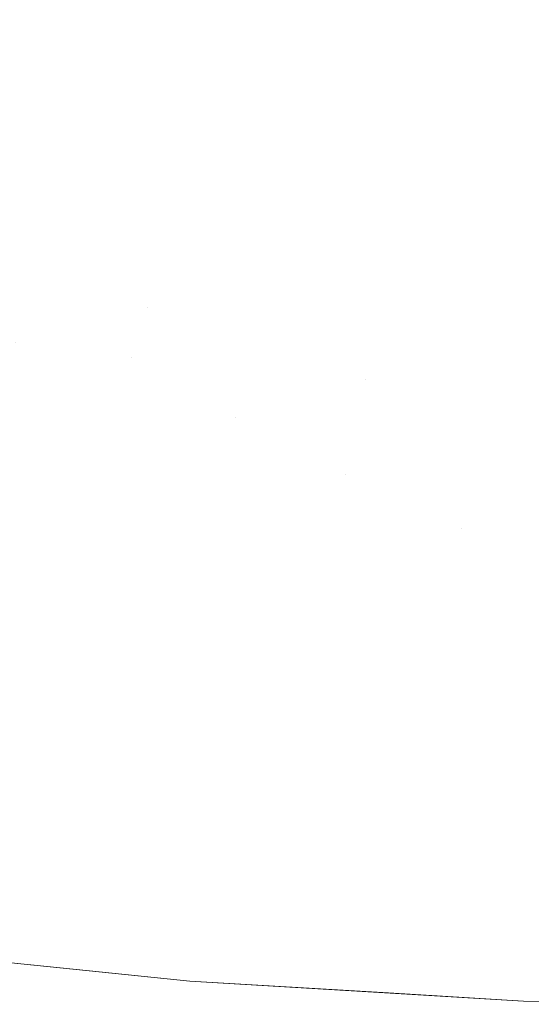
# Model space of a CAD drawing. Header units: centimetres. Extents: x -44.1 to 45.2, y 4.2 to 6.
# Tile 30 of 256: x -43.9474 to -43.9297, y 4.2003 to 4.2344. Entities that reach past the tile are written whole.
import ezdxf

# ---------------------------------------------------------------- set-up
doc = ezdxf.new("R2010")
doc.units = ezdxf.units.CM
doc.header["$LTSCALE"] = 2.54
doc.layers.add('Lucido design-1', color=7, linetype='Continuous')

# ---------------------------------------------------------------- blocks, each defined once
blk = doc.blocks.new('Gruppo-4-1')
at = {"color": 7, "linetype": 'Continuous', "lineweight": 9}
for points, invisible_edges in [([(-43.946186, 4.23631, -2276.246983), (-43.946985, 4.234431, -2276.248727), (-43.94013, 4.233526, -2276.248727), (-43.939526, 4.23543, -2276.246983)], 15), ([(-43.939526, 4.23543, -2276.997357), (-43.94013, 4.233526, -2276.995613), (-43.946985, 4.234431, -2276.995613), (-43.946186, 4.23631, -2276.997357)], 15), ([(-43.947774, 4.232577, -2276.250543), (-43.946985, 4.234431, -2276.248727), (-43.953682, 4.235578, -2276.248727), (-43.95466, 4.233756, -2276.250543)], 15), ([(-43.95466, 4.233756, -2276.993797), (-43.953682, 4.235578, -2276.995613), (-43.946985, 4.234431, -2276.995613), (-43.947774, 4.232577, -2276.993797)], 15), ([(-43.939526, 4.23543, -2276.246983), (-43.94013, 4.233526, -2276.248727), (-43.933153, 4.232871, -2276.248727), (-43.932749, 4.234794, -2276.246983)], 15), ([(-43.932749, 4.234794, -2276.997357), (-43.933153, 4.232871, -2276.995613), (-43.94013, 4.233526, -2276.995613), (-43.939526, 4.23543, -2276.997357)], 15), ([(-43.932749, 4.234794, -2276.246983), (-43.933153, 4.232871, -2276.248727), (-43.926095, 4.232476, -2276.248727), (-43.925892, 4.23441, -2276.246983)], 15), ([(-43.925892, 4.23441, -2276.997357), (-43.926095, 4.232476, -2276.995613), (-43.933153, 4.232871, -2276.995613), (-43.932749, 4.234794, -2276.997357)], 15), ([(-43.940726, 4.231646, -2276.250543), (-43.94013, 4.233526, -2276.248727), (-43.946985, 4.234431, -2276.248727), (-43.947774, 4.232577, -2276.250543)], 15), ([(-43.947774, 4.232577, -2276.993797), (-43.946985, 4.234431, -2276.995613), (-43.94013, 4.233526, -2276.995613), (-43.940726, 4.231646, -2276.993797)], 15), ([(-43.933553, 4.230973, -2276.250543), (-43.933153, 4.232871, -2276.248727), (-43.94013, 4.233526, -2276.248727), (-43.940726, 4.231646, -2276.250543)], 15), ([(-43.940726, 4.231646, -2276.993797), (-43.94013, 4.233526, -2276.995613), (-43.933153, 4.232871, -2276.995613), (-43.933553, 4.230973, -2276.993797)], 15), ([(-43.926295, 4.230566, -2276.250543), (-43.926095, 4.232476, -2276.248727), (-43.933153, 4.232871, -2276.248727), (-43.933553, 4.230973, -2276.250543)], 15), ([(-43.933553, 4.230973, -2276.993797), (-43.933153, 4.232871, -2276.995613), (-43.926095, 4.232476, -2276.995613), (-43.926295, 4.230566, -2276.993797)], 15), ([(-43.947774, 4.232577, -2276.250543), (-43.948552, 4.230749, -2276.25243), (-43.941313, 4.229793, -2276.25243), (-43.940726, 4.231646, -2276.250543)], 15), ([(-43.940726, 4.231646, -2276.993797), (-43.941313, 4.229793, -2276.99191), (-43.948552, 4.230749, -2276.99191), (-43.947774, 4.232577, -2276.993797)], 15), ([(-43.940726, 4.231646, -2276.250543), (-43.941313, 4.229793, -2276.25243), (-43.933946, 4.229102, -2276.25243), (-43.933553, 4.230973, -2276.250543)], 15), ([(-43.933553, 4.230973, -2276.993797), (-43.933946, 4.229102, -2276.99191), (-43.941313, 4.229793, -2276.99191), (-43.940726, 4.231646, -2276.993797)], 15), ([(-43.933553, 4.230973, -2276.250543), (-43.933946, 4.229102, -2276.25243), (-43.926492, 4.228684, -2276.25243), (-43.926295, 4.230566, -2276.250543)], 15), ([(-43.926295, 4.230566, -2276.993797), (-43.926492, 4.228684, -2276.99191), (-43.933946, 4.229102, -2276.99191), (-43.933553, 4.230973, -2276.993797)], 15), ([(-43.94189, 4.227971, -2276.254388), (-43.941313, 4.229793, -2276.25243), (-43.948552, 4.230749, -2276.25243), (-43.949317, 4.228952, -2276.254388)], 15), ([(-43.949317, 4.228952, -2276.989952), (-43.948552, 4.230749, -2276.99191), (-43.941313, 4.229793, -2276.99191), (-43.94189, 4.227971, -2276.989952)], 15), ([(-43.934333, 4.227262, -2276.254388), (-43.933946, 4.229102, -2276.25243), (-43.941313, 4.229793, -2276.25243), (-43.94189, 4.227971, -2276.254388)], 15), ([(-43.94189, 4.227971, -2276.989952), (-43.941313, 4.229793, -2276.99191), (-43.933946, 4.229102, -2276.99191), (-43.934333, 4.227262, -2276.989952)], 15), ([(-43.949317, 4.228952, -2276.254388), (-43.950067, 4.227188, -2276.256417), (-43.942457, 4.226182, -2276.256417), (-43.94189, 4.227971, -2276.254388)], 15), ([(-43.94189, 4.227971, -2276.989952), (-43.942457, 4.226182, -2276.987923), (-43.950067, 4.227188, -2276.987923), (-43.949317, 4.228952, -2276.989952)], 15), ([(-43.926686, 4.226833, -2276.254388), (-43.926492, 4.228684, -2276.25243), (-43.933946, 4.229102, -2276.25243), (-43.934333, 4.227262, -2276.254388)], 15), ([(-43.934333, 4.227262, -2276.989952), (-43.933946, 4.229102, -2276.99191), (-43.926492, 4.228684, -2276.99191), (-43.926686, 4.226833, -2276.989952)], 15), ([(-43.94189, 4.227971, -2276.254388), (-43.942457, 4.226182, -2276.256417), (-43.934713, 4.225456, -2276.256417), (-43.934333, 4.227262, -2276.254388)], 15), ([(-43.934333, 4.227262, -2276.989952), (-43.934713, 4.225456, -2276.987923), (-43.942457, 4.226182, -2276.987923), (-43.94189, 4.227971, -2276.989952)], 15), ([(-43.934333, 4.227262, -2276.254388), (-43.934713, 4.225456, -2276.256417), (-43.926877, 4.225017, -2276.256417), (-43.926686, 4.226833, -2276.254388)], 15), ([(-43.926686, 4.226833, -2276.989952), (-43.926877, 4.225017, -2276.987923), (-43.934713, 4.225456, -2276.987923), (-43.934333, 4.227262, -2276.989952)], 15), ([(-43.943012, 4.224432, -2276.258516), (-43.942457, 4.226182, -2276.256417), (-43.950067, 4.227188, -2276.256417), (-43.950802, 4.225461, -2276.258516)], 15), ([(-43.950802, 4.225461, -2276.985824), (-43.950067, 4.227188, -2276.987923), (-43.942457, 4.226182, -2276.987923), (-43.943012, 4.224432, -2276.985824)], 15), ([(-43.935084, 4.223688, -2276.258516), (-43.934713, 4.225456, -2276.256417), (-43.942457, 4.226182, -2276.256417), (-43.943012, 4.224432, -2276.258516)], 15), ([(-43.943012, 4.224432, -2276.985824), (-43.942457, 4.226182, -2276.987923), (-43.934713, 4.225456, -2276.987923), (-43.935084, 4.223688, -2276.985824)], 15), ([(-43.943012, 4.224432, -2276.258516), (-43.950802, 4.225461, -2276.258516), (-43.947557, 4.223212, -2276.260685)], 11), ([(-43.947557, 4.223212, -2276.983655), (-43.950802, 4.225461, -2276.985824), (-43.943012, 4.224432, -2276.985824)], 11), ([(-43.927063, 4.223238, -2276.258516), (-43.926877, 4.225017, -2276.256417), (-43.934713, 4.225456, -2276.256417), (-43.935084, 4.223688, -2276.258516)], 15), ([(-43.935084, 4.223688, -2276.985824), (-43.934713, 4.225456, -2276.987923), (-43.926877, 4.225017, -2276.987923), (-43.927063, 4.223238, -2276.985824)], 15), ([(-43.947557, 4.223212, -2276.260685), (-43.943554, 4.222722, -2276.260685), (-43.943012, 4.224432, -2276.258516)], 11), ([(-43.943012, 4.224432, -2276.985824), (-43.943554, 4.222722, -2276.983655), (-43.947557, 4.223212, -2276.983655)], 11), ([(-43.943012, 4.224432, -2276.258516), (-43.943554, 4.222722, -2276.260685), (-43.935447, 4.221961, -2276.260685), (-43.935084, 4.223688, -2276.258516)], 15), ([(-43.935084, 4.223688, -2276.985824), (-43.935447, 4.221961, -2276.983655), (-43.943554, 4.222722, -2276.983655), (-43.943012, 4.224432, -2276.985824)], 15), ([(-43.935084, 4.223688, -2276.258516), (-43.935447, 4.221961, -2276.260685), (-43.927245, 4.221501, -2276.260685), (-43.927063, 4.223238, -2276.258516)], 15), ([(-43.927063, 4.223238, -2276.985824), (-43.927245, 4.221501, -2276.983655), (-43.935447, 4.221961, -2276.983655), (-43.935084, 4.223688, -2276.985824)], 15), ([(-43.948171, 4.221557, -2276.262924), (-43.944082, 4.221056, -2276.262924), (-43.943554, 4.222722, -2276.260685), (-43.947557, 4.223212, -2276.260685)], 15), ([(-43.947557, 4.223212, -2276.983655), (-43.943554, 4.222722, -2276.983655), (-43.944082, 4.221056, -2276.981416), (-43.948171, 4.221557, -2276.981416)], 15), ([(-43.943554, 4.222722, -2276.260685), (-43.944082, 4.221056, -2276.262924), (-43.939957, 4.22063, -2276.262924)], 11), ([(-43.939957, 4.22063, -2276.981416), (-43.944082, 4.221056, -2276.981416), (-43.943554, 4.222722, -2276.983655)], 11), ([(-43.935447, 4.221961, -2276.260685), (-43.943554, 4.222722, -2276.260685), (-43.939957, 4.22063, -2276.262924)], 11), ([(-43.939957, 4.22063, -2276.981416), (-43.943554, 4.222722, -2276.983655), (-43.935447, 4.221961, -2276.983655)], 11), ([(-43.939957, 4.22063, -2276.262924), (-43.935801, 4.220279, -2276.262924), (-43.935447, 4.221961, -2276.260685)], 11), ([(-43.935447, 4.221961, -2276.983655), (-43.935801, 4.220279, -2276.981416), (-43.939957, 4.22063, -2276.981416)], 11), ([(-43.927423, 4.219809, -2276.262924), (-43.927245, 4.221501, -2276.260685), (-43.935447, 4.221961, -2276.260685), (-43.935801, 4.220279, -2276.262924)], 15), ([(-43.935801, 4.220279, -2276.981416), (-43.935447, 4.221961, -2276.983655), (-43.927245, 4.221501, -2276.983655), (-43.927423, 4.219809, -2276.981416)], 15), ([(-43.948768, 4.219949, -2276.26523), (-43.944595, 4.219438, -2276.26523), (-43.944082, 4.221056, -2276.262924), (-43.948171, 4.221557, -2276.262924)], 15), ([(-43.948171, 4.221557, -2276.981416), (-43.944082, 4.221056, -2276.981416), (-43.944595, 4.219438, -2276.979109), (-43.948768, 4.219949, -2276.979109)], 15), ([(-43.939957, 4.22063, -2276.262924), (-43.944082, 4.221056, -2276.262924), (-43.944595, 4.219438, -2276.26523), (-43.940385, 4.219003, -2276.26523)], 15), ([(-43.940385, 4.219003, -2276.979109), (-43.944595, 4.219438, -2276.979109), (-43.944082, 4.221056, -2276.981416), (-43.939957, 4.22063, -2276.981416)], 15), ([(-43.940385, 4.219003, -2276.26523), (-43.936144, 4.218645, -2276.26523), (-43.935801, 4.220279, -2276.262924), (-43.939957, 4.22063, -2276.262924)], 15), ([(-43.939957, 4.22063, -2276.981416), (-43.935801, 4.220279, -2276.981416), (-43.936144, 4.218645, -2276.979109), (-43.940385, 4.219003, -2276.979109)], 15), ([(-43.935801, 4.220279, -2276.262924), (-43.936144, 4.218645, -2276.26523), (-43.927595, 4.218166, -2276.26523), (-43.927423, 4.219809, -2276.262924)], 15), ([(-43.927423, 4.219809, -2276.981416), (-43.927595, 4.218166, -2276.979109), (-43.936144, 4.218645, -2276.979109), (-43.935801, 4.220279, -2276.981416)], 15), ([(-43.949345, 4.218393, -2276.267604), (-43.945091, 4.217871, -2276.267604), (-43.944595, 4.219438, -2276.26523), (-43.948768, 4.219949, -2276.26523)], 15), ([(-43.948768, 4.219949, -2276.979109), (-43.944595, 4.219438, -2276.979109), (-43.945091, 4.217871, -2276.976736), (-43.949345, 4.218393, -2276.976736)], 15), ([(-43.940385, 4.219003, -2276.26523), (-43.944595, 4.219438, -2276.26523), (-43.945091, 4.217871, -2276.267604), (-43.9408, 4.217428, -2276.267604)], 15), ([(-43.9408, 4.217428, -2276.976736), (-43.945091, 4.217871, -2276.976736), (-43.944595, 4.219438, -2276.979109), (-43.940385, 4.219003, -2276.979109)], 15), ([(-43.9408, 4.217428, -2276.267604), (-43.936477, 4.217063, -2276.267604), (-43.936144, 4.218645, -2276.26523), (-43.940385, 4.219003, -2276.26523)], 15), ([(-43.940385, 4.219003, -2276.979109), (-43.936144, 4.218645, -2276.979109), (-43.936477, 4.217063, -2276.976736), (-43.9408, 4.217428, -2276.976736)], 15), ([(-43.949902, 4.21689, -2276.270043), (-43.94557, 4.21636, -2276.270043), (-43.945091, 4.217871, -2276.267604), (-43.949345, 4.218393, -2276.267604)], 15), ([(-43.949345, 4.218393, -2276.976736), (-43.945091, 4.217871, -2276.976736), (-43.94557, 4.21636, -2276.974297), (-43.949902, 4.21689, -2276.974297)], 15), ([(-43.936144, 4.218645, -2276.26523), (-43.936477, 4.217063, -2276.267604), (-43.932129, 4.216779, -2276.267604)], 11), ([(-43.932129, 4.216779, -2276.976736), (-43.936477, 4.217063, -2276.976736), (-43.936144, 4.218645, -2276.979109)], 11), ([(-43.927595, 4.218166, -2276.26523), (-43.936144, 4.218645, -2276.26523), (-43.932129, 4.216779, -2276.267604)], 11), ([(-43.932129, 4.216779, -2276.976736), (-43.936144, 4.218645, -2276.979109), (-43.927595, 4.218166, -2276.979109)], 11), ([(-43.932129, 4.216779, -2276.267604), (-43.927762, 4.216575, -2276.267604), (-43.927595, 4.218166, -2276.26523)], 11), ([(-43.927595, 4.218166, -2276.979109), (-43.927762, 4.216575, -2276.976736), (-43.932129, 4.216779, -2276.976736)], 11), ([(-43.9408, 4.217428, -2276.267604), (-43.945091, 4.217871, -2276.267604), (-43.94557, 4.21636, -2276.270043), (-43.9412, 4.215908, -2276.270043)], 15), ([(-43.9412, 4.215908, -2276.974297), (-43.94557, 4.21636, -2276.974297), (-43.945091, 4.217871, -2276.976736), (-43.9408, 4.217428, -2276.976736)], 15), ([(-43.9412, 4.215908, -2276.270043), (-43.936798, 4.215537, -2276.270043), (-43.936477, 4.217063, -2276.267604), (-43.9408, 4.217428, -2276.267604)], 15), ([(-43.9408, 4.217428, -2276.976736), (-43.936477, 4.217063, -2276.976736), (-43.936798, 4.215537, -2276.974297), (-43.9412, 4.215908, -2276.974297)], 15), ([(-43.932129, 4.216779, -2276.267604), (-43.936477, 4.217063, -2276.267604), (-43.936798, 4.215537, -2276.270043), (-43.93237, 4.215247, -2276.270043)], 15), ([(-43.93237, 4.215247, -2276.974297), (-43.936798, 4.215537, -2276.974297), (-43.936477, 4.217063, -2276.976736), (-43.932129, 4.216779, -2276.976736)], 15), ([(-43.950438, 4.215446, -2276.272546), (-43.946031, 4.214906, -2276.272546), (-43.94557, 4.21636, -2276.270043), (-43.949902, 4.21689, -2276.270043)], 15), ([(-43.949902, 4.21689, -2276.974297), (-43.94557, 4.21636, -2276.974297), (-43.946031, 4.214906, -2276.971794), (-43.950438, 4.215446, -2276.971794)], 15), ([(-43.93237, 4.215247, -2276.270043), (-43.927923, 4.215039, -2276.270043), (-43.927762, 4.216575, -2276.267604), (-43.932129, 4.216779, -2276.267604)], 15), ([(-43.932129, 4.216779, -2276.976736), (-43.927762, 4.216575, -2276.976736), (-43.927923, 4.215039, -2276.974297), (-43.93237, 4.215247, -2276.974297)], 15), ([(-43.9412, 4.215908, -2276.270043), (-43.94557, 4.21636, -2276.270043), (-43.946031, 4.214906, -2276.272546), (-43.941585, 4.214447, -2276.272546)], 15), ([(-43.941585, 4.214447, -2276.971794), (-43.946031, 4.214906, -2276.971794), (-43.94557, 4.21636, -2276.974297), (-43.9412, 4.215908, -2276.974297)], 15), ([(-43.941585, 4.214447, -2276.272546), (-43.937107, 4.214069, -2276.272546), (-43.936798, 4.215537, -2276.270043), (-43.9412, 4.215908, -2276.270043)], 15), ([(-43.9412, 4.215908, -2276.974297), (-43.936798, 4.215537, -2276.974297), (-43.937107, 4.214069, -2276.971794), (-43.941585, 4.214447, -2276.971794)], 15), ([(-43.950951, 4.214063, -2276.275111), (-43.946472, 4.213514, -2276.275111), (-43.946031, 4.214906, -2276.272546), (-43.950438, 4.215446, -2276.272546)], 15), ([(-43.950438, 4.215446, -2276.971794), (-43.946031, 4.214906, -2276.971794), (-43.946472, 4.213514, -2276.969229), (-43.950951, 4.214063, -2276.969229)], 15), ([(-43.93237, 4.215247, -2276.270043), (-43.936798, 4.215537, -2276.270043), (-43.937107, 4.214069, -2276.272546), (-43.932602, 4.213774, -2276.272546)], 15), ([(-43.932602, 4.213774, -2276.971794), (-43.937107, 4.214069, -2276.971794), (-43.936798, 4.215537, -2276.974297), (-43.93237, 4.215247, -2276.974297)], 15), ([(-43.932602, 4.213774, -2276.272546), (-43.928077, 4.213563, -2276.272546), (-43.927923, 4.215039, -2276.270043), (-43.93237, 4.215247, -2276.270043)], 15), ([(-43.93237, 4.215247, -2276.974297), (-43.927923, 4.215039, -2276.974297), (-43.928077, 4.213563, -2276.971794), (-43.932602, 4.213774, -2276.971794)], 15), ([(-43.941585, 4.214447, -2276.272546), (-43.946031, 4.214906, -2276.272546), (-43.946472, 4.213514, -2276.275111), (-43.941954, 4.213047, -2276.275111)], 15), ([(-43.941954, 4.213047, -2276.969229), (-43.946472, 4.213514, -2276.969229), (-43.946031, 4.214906, -2276.971794), (-43.941585, 4.214447, -2276.971794)], 15), ([(-43.941954, 4.213047, -2276.275111), (-43.937402, 4.212663, -2276.275111), (-43.937107, 4.214069, -2276.272546), (-43.941585, 4.214447, -2276.272546)], 15), ([(-43.941585, 4.214447, -2276.971794), (-43.937107, 4.214069, -2276.971794), (-43.937402, 4.212663, -2276.969229), (-43.941954, 4.213047, -2276.969229)], 15), ([(-43.95144, 4.212744, -2276.277736), (-43.946893, 4.212187, -2276.277736), (-43.946472, 4.213514, -2276.275111), (-43.950951, 4.214063, -2276.275111)], 15), ([(-43.950951, 4.214063, -2276.969229), (-43.946472, 4.213514, -2276.969229), (-43.946893, 4.212187, -2276.966604), (-43.95144, 4.212744, -2276.966604)], 15), ([(-43.932602, 4.213774, -2276.272546), (-43.937107, 4.214069, -2276.272546), (-43.937402, 4.212663, -2276.275111), (-43.932824, 4.212364, -2276.275111)], 15), ([(-43.932824, 4.212364, -2276.969229), (-43.937402, 4.212663, -2276.969229), (-43.937107, 4.214069, -2276.971794), (-43.932602, 4.213774, -2276.971794)], 15), ([(-43.932824, 4.212364, -2276.275111), (-43.928226, 4.212149, -2276.275111), (-43.928077, 4.213563, -2276.272546), (-43.932602, 4.213774, -2276.272546)], 15), ([(-43.932602, 4.213774, -2276.971794), (-43.928077, 4.213563, -2276.971794), (-43.928226, 4.212149, -2276.969229), (-43.932824, 4.212364, -2276.969229)], 15), ([(-43.941954, 4.213047, -2276.275111), (-43.946472, 4.213514, -2276.275111), (-43.946893, 4.212187, -2276.277736), (-43.942305, 4.211713, -2276.277736)], 15), ([(-43.942305, 4.211713, -2276.966604), (-43.946893, 4.212187, -2276.966604), (-43.946472, 4.213514, -2276.969229), (-43.941954, 4.213047, -2276.969229)], 15), ([(-43.942305, 4.211713, -2276.277736), (-43.937684, 4.211323, -2276.277736), (-43.937402, 4.212663, -2276.275111), (-43.941954, 4.213047, -2276.275111)], 15), ([(-43.941954, 4.213047, -2276.969229), (-43.937402, 4.212663, -2276.969229), (-43.937684, 4.211323, -2276.966604), (-43.942305, 4.211713, -2276.966604)], 15), ([(-43.951904, 4.211494, -2276.280418), (-43.947292, 4.210929, -2276.280418), (-43.946893, 4.212187, -2276.277736), (-43.95144, 4.212744, -2276.277736)], 15), ([(-43.95144, 4.212744, -2276.966604), (-43.946893, 4.212187, -2276.966604), (-43.947292, 4.210929, -2276.963922), (-43.951904, 4.211494, -2276.963922)], 15), ([(-43.932824, 4.212364, -2276.275111), (-43.937402, 4.212663, -2276.275111), (-43.937684, 4.211323, -2276.277736), (-43.933036, 4.211019, -2276.277736)], 15), ([(-43.933036, 4.211019, -2276.966604), (-43.937684, 4.211323, -2276.966604), (-43.937402, 4.212663, -2276.969229), (-43.932824, 4.212364, -2276.969229)], 15), ([(-43.933036, 4.211019, -2276.277736), (-43.928367, 4.210801, -2276.277736), (-43.928226, 4.212149, -2276.275111), (-43.932824, 4.212364, -2276.275111)], 15), ([(-43.932824, 4.212364, -2276.969229), (-43.928226, 4.212149, -2276.969229), (-43.928367, 4.210801, -2276.966604), (-43.933036, 4.211019, -2276.966604)], 15), ([(-43.942305, 4.211713, -2276.277736), (-43.946893, 4.212187, -2276.277736), (-43.947292, 4.210929, -2276.280418), (-43.942638, 4.210448, -2276.280418)], 15), ([(-43.942638, 4.210448, -2276.963922), (-43.947292, 4.210929, -2276.963922), (-43.946893, 4.212187, -2276.966604), (-43.942305, 4.211713, -2276.966604)], 15), ([(-43.942638, 4.210448, -2276.280418), (-43.937951, 4.210052, -2276.280418), (-43.937684, 4.211323, -2276.277736), (-43.942305, 4.211713, -2276.277736)], 15), ([(-43.942305, 4.211713, -2276.966604), (-43.937684, 4.211323, -2276.966604), (-43.937951, 4.210052, -2276.963922), (-43.942638, 4.210448, -2276.963922)], 15), ([(-43.952342, 4.210314, -2276.283155), (-43.947668, 4.209741, -2276.283155), (-43.947292, 4.210929, -2276.280418), (-43.951904, 4.211494, -2276.280418)], 15), ([(-43.951904, 4.211494, -2276.963922), (-43.947292, 4.210929, -2276.963922), (-43.947668, 4.209741, -2276.961185), (-43.952342, 4.210314, -2276.961185)], 15), ([(-43.933036, 4.211019, -2276.277736), (-43.937684, 4.211323, -2276.277736), (-43.937951, 4.210052, -2276.280418), (-43.933236, 4.209744, -2276.280418)], 15), ([(-43.933236, 4.209744, -2276.963922), (-43.937951, 4.210052, -2276.963922), (-43.937684, 4.211323, -2276.966604), (-43.933036, 4.211019, -2276.966604)], 15), ([(-43.942638, 4.210448, -2276.280418), (-43.947292, 4.210929, -2276.280418), (-43.947668, 4.209741, -2276.283155), (-43.942953, 4.209254, -2276.283155)], 15), ([(-43.942953, 4.209254, -2276.961185), (-43.947668, 4.209741, -2276.961185), (-43.947292, 4.210929, -2276.963922), (-43.942638, 4.210448, -2276.963922)], 15), ([(-43.933236, 4.209744, -2276.280418), (-43.928501, 4.209523, -2276.280418), (-43.928367, 4.210801, -2276.277736), (-43.933036, 4.211019, -2276.277736)], 15), ([(-43.933036, 4.211019, -2276.966604), (-43.928367, 4.210801, -2276.966604), (-43.928501, 4.209523, -2276.963922), (-43.933236, 4.209744, -2276.963922)], 15), ([(-43.942953, 4.209254, -2276.283155), (-43.938203, 4.208854, -2276.283155), (-43.937951, 4.210052, -2276.280418), (-43.942638, 4.210448, -2276.280418)], 15), ([(-43.942638, 4.210448, -2276.963922), (-43.937951, 4.210052, -2276.963922), (-43.938203, 4.208854, -2276.961185), (-43.942953, 4.209254, -2276.961185)], 15), ([(-43.933236, 4.209744, -2276.280418), (-43.937951, 4.210052, -2276.280418), (-43.938203, 4.208854, -2276.283155), (-43.933426, 4.208541, -2276.283155)], 15), ([(-43.933426, 4.208541, -2276.961185), (-43.938203, 4.208854, -2276.961185), (-43.937951, 4.210052, -2276.963922), (-43.933236, 4.209744, -2276.963922)], 15), ([(-43.942953, 4.209254, -2276.283155), (-43.947668, 4.209741, -2276.283155), (-43.94802, 4.208629, -2276.285944), (-43.943247, 4.208135, -2276.285944)], 15), ([(-43.943247, 4.208135, -2276.958396), (-43.94802, 4.208629, -2276.958396), (-43.947668, 4.209741, -2276.961185), (-43.942953, 4.209254, -2276.961185)], 15), ([(-43.933426, 4.208541, -2276.283155), (-43.928627, 4.208317, -2276.283155), (-43.928501, 4.209523, -2276.280418), (-43.933236, 4.209744, -2276.280418)], 15), ([(-43.933236, 4.209744, -2276.963922), (-43.928501, 4.209523, -2276.963922), (-43.928627, 4.208317, -2276.961185), (-43.933426, 4.208541, -2276.961185)], 15), ([(-43.943247, 4.208135, -2276.285944), (-43.938439, 4.20773, -2276.285944), (-43.938203, 4.208854, -2276.283155), (-43.942953, 4.209254, -2276.283155)], 15), ([(-43.942953, 4.209254, -2276.961185), (-43.938203, 4.208854, -2276.961185), (-43.938439, 4.20773, -2276.958396), (-43.943247, 4.208135, -2276.958396)], 15), ([(-43.933426, 4.208541, -2276.283155), (-43.938203, 4.208854, -2276.283155), (-43.938439, 4.20773, -2276.285944), (-43.933603, 4.207413, -2276.285944)], 15), ([(-43.933603, 4.207413, -2276.958396), (-43.938439, 4.20773, -2276.958396), (-43.938203, 4.208854, -2276.961185), (-43.933426, 4.208541, -2276.961185)], 15), ([(-43.943247, 4.208135, -2276.285944), (-43.94802, 4.208629, -2276.285944), (-43.948349, 4.207593, -2276.288781), (-43.943522, 4.207094, -2276.288781)], 15), ([(-43.943522, 4.207094, -2276.955559), (-43.948349, 4.207593, -2276.955559), (-43.94802, 4.208629, -2276.958396), (-43.943247, 4.208135, -2276.958396)], 15), ([(-43.933603, 4.207413, -2276.285944), (-43.928746, 4.207186, -2276.285944), (-43.928627, 4.208317, -2276.283155), (-43.933426, 4.208541, -2276.283155)], 15), ([(-43.933426, 4.208541, -2276.961185), (-43.928627, 4.208317, -2276.961185), (-43.928746, 4.207186, -2276.958396), (-43.933603, 4.207413, -2276.958396)], 15), ([(-43.943522, 4.207094, -2276.288781), (-43.938659, 4.206684, -2276.288781), (-43.938439, 4.20773, -2276.285944), (-43.943247, 4.208135, -2276.285944)], 15), ([(-43.943247, 4.208135, -2276.958396), (-43.938439, 4.20773, -2276.958396), (-43.938659, 4.206684, -2276.955559), (-43.943522, 4.207094, -2276.955559)], 15), ([(-43.943522, 4.207094, -2276.288781), (-43.948349, 4.207593, -2276.288781), (-43.948651, 4.206638, -2276.291665), (-43.943775, 4.206134, -2276.291665)], 15), ([(-43.943775, 4.206134, -2276.952675), (-43.948651, 4.206638, -2276.952675), (-43.948349, 4.207593, -2276.955559), (-43.943522, 4.207094, -2276.955559)], 15), ([(-43.933603, 4.207413, -2276.285944), (-43.938439, 4.20773, -2276.285944), (-43.938659, 4.206684, -2276.288781), (-43.933768, 4.206364, -2276.288781)], 15), ([(-43.933768, 4.206364, -2276.955559), (-43.938659, 4.206684, -2276.955559), (-43.938439, 4.20773, -2276.958396), (-43.933603, 4.207413, -2276.958396)], 15), ([(-43.943775, 4.206134, -2276.291665), (-43.938862, 4.20572, -2276.291665), (-43.938659, 4.206684, -2276.288781), (-43.943522, 4.207094, -2276.288781)], 15), ([(-43.943522, 4.207094, -2276.955559), (-43.938659, 4.206684, -2276.955559), (-43.938862, 4.20572, -2276.952675), (-43.943775, 4.206134, -2276.952675)], 15), ([(-43.933768, 4.206364, -2276.288781), (-43.928856, 4.206135, -2276.288781), (-43.928746, 4.207186, -2276.285944), (-43.933603, 4.207413, -2276.285944)], 15), ([(-43.933603, 4.207413, -2276.958396), (-43.928746, 4.207186, -2276.958396), (-43.928856, 4.206135, -2276.955559), (-43.933768, 4.206364, -2276.955559)], 15), ([(-43.943775, 4.206134, -2276.291665), (-43.948651, 4.206638, -2276.291665), (-43.948928, 4.205765, -2276.29459), (-43.944006, 4.205257, -2276.29459)], 15), ([(-43.944006, 4.205257, -2276.94975), (-43.948928, 4.205765, -2276.94975), (-43.948651, 4.206638, -2276.952675), (-43.943775, 4.206134, -2276.952675)], 15), ([(-43.933768, 4.206364, -2276.288781), (-43.938659, 4.206684, -2276.288781), (-43.938862, 4.20572, -2276.291665), (-43.933921, 4.205396, -2276.291665)], 15), ([(-43.933921, 4.205396, -2276.952675), (-43.938862, 4.20572, -2276.952675), (-43.938659, 4.206684, -2276.955559), (-43.933768, 4.206364, -2276.955559)], 15), ([(-43.944006, 4.205257, -2276.29459), (-43.939047, 4.204838, -2276.29459), (-43.938862, 4.20572, -2276.291665), (-43.943775, 4.206134, -2276.291665)], 15), ([(-43.943775, 4.206134, -2276.952675), (-43.938862, 4.20572, -2276.952675), (-43.939047, 4.204838, -2276.94975), (-43.944006, 4.205257, -2276.94975)], 15), ([(-43.933921, 4.205396, -2276.291665), (-43.928958, 4.205164, -2276.291665), (-43.928856, 4.206135, -2276.288781), (-43.933768, 4.206364, -2276.288781)], 15), ([(-43.933768, 4.206364, -2276.955559), (-43.928856, 4.206135, -2276.955559), (-43.928958, 4.205164, -2276.952675), (-43.933921, 4.205396, -2276.952675)], 15), ([(-43.944006, 4.205257, -2276.29459), (-43.948928, 4.205765, -2276.29459), (-43.949177, 4.204978, -2276.297555), (-43.944214, 4.204465, -2276.297555)], 15), ([(-43.944214, 4.204465, -2276.946785), (-43.949177, 4.204978, -2276.946785), (-43.948928, 4.205765, -2276.94975), (-43.944006, 4.205257, -2276.94975)], 15), ([(-43.933921, 4.205396, -2276.291665), (-43.938862, 4.20572, -2276.291665), (-43.939047, 4.204838, -2276.29459), (-43.93406, 4.204512, -2276.29459)], 15), ([(-43.93406, 4.204512, -2276.94975), (-43.939047, 4.204838, -2276.94975), (-43.938862, 4.20572, -2276.952675), (-43.933921, 4.205396, -2276.952675)], 15), ([(-43.93406, 4.204512, -2276.29459), (-43.929051, 4.204278, -2276.29459), (-43.928958, 4.205164, -2276.291665), (-43.933921, 4.205396, -2276.291665)], 15), ([(-43.933921, 4.205396, -2276.952675), (-43.928958, 4.205164, -2276.952675), (-43.929051, 4.204278, -2276.94975), (-43.93406, 4.204512, -2276.94975)], 15), ([(-43.944214, 4.204465, -2276.297555), (-43.939215, 4.204043, -2276.297555), (-43.939047, 4.204838, -2276.29459), (-43.944006, 4.205257, -2276.29459)], 15), ([(-43.944006, 4.205257, -2276.94975), (-43.939047, 4.204838, -2276.94975), (-43.939215, 4.204043, -2276.946785), (-43.944214, 4.204465, -2276.946785)], 15), ([(-43.944214, 4.204465, -2276.297555), (-43.949177, 4.204978, -2276.297555), (-43.949399, 4.204278, -2276.300554), (-43.9444, 4.203761, -2276.300554)], 15), ([(-43.9444, 4.203761, -2276.943786), (-43.949399, 4.204278, -2276.943786), (-43.949177, 4.204978, -2276.946785), (-43.944214, 4.204465, -2276.946785)], 15), ([(-43.93406, 4.204512, -2276.29459), (-43.939047, 4.204838, -2276.29459), (-43.939215, 4.204043, -2276.297555), (-43.934186, 4.203714, -2276.297555)], 15), ([(-43.934186, 4.203714, -2276.946785), (-43.939215, 4.204043, -2276.946785), (-43.939047, 4.204838, -2276.94975), (-43.93406, 4.204512, -2276.94975)], 15), ([(-43.9444, 4.203761, -2276.300554), (-43.939363, 4.203336, -2276.300554), (-43.939215, 4.204043, -2276.297555), (-43.944214, 4.204465, -2276.297555)], 15), ([(-43.944214, 4.204465, -2276.946785), (-43.939215, 4.204043, -2276.946785), (-43.939363, 4.203336, -2276.943786), (-43.9444, 4.203761, -2276.943786)], 15), ([(-43.934186, 4.203714, -2276.297555), (-43.929134, 4.203478, -2276.297555), (-43.929051, 4.204278, -2276.29459), (-43.93406, 4.204512, -2276.29459)], 15), ([(-43.93406, 4.204512, -2276.94975), (-43.929051, 4.204278, -2276.94975), (-43.929134, 4.203478, -2276.946785), (-43.934186, 4.203714, -2276.946785)], 15), ([(-43.9444, 4.203761, -2276.300554), (-43.949399, 4.204278, -2276.300554), (-43.949593, 4.203667, -2276.303583), (-43.944561, 4.203147, -2276.303583)], 15), ([(-43.944561, 4.203147, -2276.940757), (-43.949593, 4.203667, -2276.940757), (-43.949399, 4.204278, -2276.943786), (-43.9444, 4.203761, -2276.943786)], 15), ([(-43.934186, 4.203714, -2276.297555), (-43.939215, 4.204043, -2276.297555), (-43.939363, 4.203336, -2276.300554), (-43.934297, 4.203004, -2276.300554)], 15), ([(-43.934297, 4.203004, -2276.943786), (-43.939363, 4.203336, -2276.943786), (-43.939215, 4.204043, -2276.946785), (-43.934186, 4.203714, -2276.946785)], 15), ([(-43.944561, 4.203147, -2276.303583), (-43.939493, 4.202719, -2276.303583), (-43.939363, 4.203336, -2276.300554), (-43.9444, 4.203761, -2276.300554)], 15), ([(-43.9444, 4.203761, -2276.943786), (-43.939363, 4.203336, -2276.943786), (-43.939493, 4.202719, -2276.940757), (-43.944561, 4.203147, -2276.940757)], 15), ([(-43.934297, 4.203004, -2276.300554), (-43.929209, 4.202767, -2276.300554), (-43.929134, 4.203478, -2276.297555), (-43.934186, 4.203714, -2276.297555)], 15), ([(-43.934186, 4.203714, -2276.946785), (-43.929134, 4.203478, -2276.946785), (-43.929209, 4.202767, -2276.943786), (-43.934297, 4.203004, -2276.943786)], 15), ([(-43.944561, 4.203147, -2276.303583), (-43.949593, 4.203667, -2276.303583), (-43.949758, 4.203147, -2276.30664), (-43.944699, 4.202624, -2276.30664)], 15), ([(-43.944699, 4.202624, -2276.9377), (-43.949758, 4.203147, -2276.9377), (-43.949593, 4.203667, -2276.940757), (-43.944561, 4.203147, -2276.940757)], 15), ([(-43.944699, 4.202624, -2276.30664), (-43.949758, 4.203147, -2276.30664), (-43.949893, 4.202719, -2276.309719), (-43.944812, 4.202194, -2276.309719)], 15), ([(-43.944812, 4.202194, -2276.934621), (-43.949893, 4.202719, -2276.934621), (-43.949758, 4.203147, -2276.9377), (-43.944699, 4.202624, -2276.9377)], 15), ([(-43.944699, 4.202624, -2276.30664), (-43.939603, 4.202194, -2276.30664), (-43.939493, 4.202719, -2276.303583), (-43.944561, 4.203147, -2276.303583)], 15), ([(-43.944561, 4.203147, -2276.940757), (-43.939493, 4.202719, -2276.940757), (-43.939603, 4.202194, -2276.9377), (-43.944699, 4.202624, -2276.9377)], 15), ([(-43.934297, 4.203004, -2276.300554), (-43.939363, 4.203336, -2276.300554), (-43.939493, 4.202719, -2276.303583), (-43.934395, 4.202385, -2276.303583)], 15), ([(-43.934395, 4.202385, -2276.940757), (-43.939493, 4.202719, -2276.940757), (-43.939363, 4.203336, -2276.943786), (-43.934297, 4.203004, -2276.943786)], 15), ([(-43.934395, 4.202385, -2276.303583), (-43.929274, 4.202146, -2276.303583), (-43.929209, 4.202767, -2276.300554), (-43.934297, 4.203004, -2276.300554)], 15), ([(-43.934297, 4.203004, -2276.943786), (-43.929209, 4.202767, -2276.943786), (-43.929274, 4.202146, -2276.940757), (-43.934395, 4.202385, -2276.940757)], 15), ([(-43.944812, 4.202194, -2276.309719), (-43.949893, 4.202719, -2276.309719), (-43.949999, 4.202385, -2276.312816), (-43.944901, 4.201858, -2276.312816)], 15), ([(-43.944901, 4.201858, -2276.931524), (-43.949999, 4.202385, -2276.931524), (-43.949893, 4.202719, -2276.934621), (-43.944812, 4.202194, -2276.934621)], 15), ([(-43.934395, 4.202385, -2276.303583), (-43.939493, 4.202719, -2276.303583), (-43.939603, 4.202194, -2276.30664), (-43.934478, 4.201858, -2276.30664)], 15), ([(-43.934478, 4.201858, -2276.9377), (-43.939603, 4.202194, -2276.9377), (-43.939493, 4.202719, -2276.940757), (-43.934395, 4.202385, -2276.940757)], 15), ([(-43.944901, 4.201858, -2276.312816), (-43.949999, 4.202385, -2276.312816), (-43.950075, 4.202146, -2276.315926), (-43.944964, 4.201618, -2276.315926)], 15), ([(-43.944964, 4.201618, -2276.928414), (-43.950075, 4.202146, -2276.928414), (-43.949999, 4.202385, -2276.931524), (-43.944901, 4.201858, -2276.931524)], 15), ([(-43.944812, 4.202194, -2276.309719), (-43.939694, 4.201762, -2276.309719), (-43.939603, 4.202194, -2276.30664), (-43.944699, 4.202624, -2276.30664)], 15), ([(-43.944699, 4.202624, -2276.9377), (-43.939603, 4.202194, -2276.9377), (-43.939694, 4.201762, -2276.934621), (-43.944812, 4.202194, -2276.934621)], 15), ([(-43.934478, 4.201858, -2276.30664), (-43.929329, 4.201618, -2276.30664), (-43.929274, 4.202146, -2276.303583), (-43.934395, 4.202385, -2276.303583)], 15), ([(-43.934395, 4.202385, -2276.940757), (-43.929274, 4.202146, -2276.940757), (-43.929329, 4.201618, -2276.9377), (-43.934478, 4.201858, -2276.9377)], 15), ([(-43.945002, 4.201474, -2276.319046), (-43.95012, 4.202002, -2276.319046), (-43.952873, 4.202278, -2276.32217), (-43.94501, 4.201476, -2276.32217)], 11), ([(-43.94501, 4.201476, -2276.32217), (-43.952873, 4.202278, -2276.32217), (-43.952873, 4.202278, -2276.92217), (-43.941536, 4.201121, -2276.92217)], 10), ([(-43.941536, 4.201121, -2276.92217), (-43.952873, 4.202278, -2276.92217), (-43.95012, 4.202002, -2276.925294), (-43.945002, 4.201474, -2276.925294)], 14), ([(-43.944964, 4.201618, -2276.315926), (-43.950075, 4.202146, -2276.315926), (-43.95012, 4.202002, -2276.319046), (-43.945002, 4.201474, -2276.319046)], 15), ([(-43.945002, 4.201474, -2276.925294), (-43.95012, 4.202002, -2276.925294), (-43.950075, 4.202146, -2276.928414), (-43.944964, 4.201618, -2276.928414)], 15), ([(-43.944901, 4.201858, -2276.312816), (-43.939765, 4.201425, -2276.312816), (-43.939694, 4.201762, -2276.309719), (-43.944812, 4.202194, -2276.309719)], 15), ([(-43.944812, 4.202194, -2276.934621), (-43.939694, 4.201762, -2276.934621), (-43.939765, 4.201425, -2276.931524), (-43.944901, 4.201858, -2276.931524)], 15), ([(-43.934478, 4.201858, -2276.30664), (-43.939603, 4.202194, -2276.30664), (-43.939694, 4.201762, -2276.309719), (-43.934546, 4.201425, -2276.309719)], 15), ([(-43.934546, 4.201425, -2276.934621), (-43.939694, 4.201762, -2276.934621), (-43.939603, 4.202194, -2276.9377), (-43.934478, 4.201858, -2276.9377)], 15), ([(-43.944964, 4.201618, -2276.315926), (-43.939816, 4.201184, -2276.315926), (-43.939765, 4.201425, -2276.312816), (-43.944901, 4.201858, -2276.312816)], 15), ([(-43.944901, 4.201858, -2276.931524), (-43.939765, 4.201425, -2276.931524), (-43.939816, 4.201184, -2276.928414), (-43.944964, 4.201618, -2276.928414)], 15), ([(-43.934546, 4.201425, -2276.309719), (-43.939694, 4.201762, -2276.309719), (-43.939765, 4.201425, -2276.312816), (-43.934599, 4.201087, -2276.312816)], 15), ([(-43.934599, 4.201087, -2276.931524), (-43.939765, 4.201425, -2276.931524), (-43.939694, 4.201762, -2276.934621), (-43.934546, 4.201425, -2276.934621)], 15), ([(-43.934546, 4.201425, -2276.309719), (-43.929375, 4.201184, -2276.309719), (-43.929329, 4.201618, -2276.30664), (-43.934478, 4.201858, -2276.30664)], 15), ([(-43.934478, 4.201858, -2276.9377), (-43.929329, 4.201618, -2276.9377), (-43.929375, 4.201184, -2276.934621), (-43.934546, 4.201425, -2276.934621)], 15), ([(-43.945002, 4.201474, -2276.319046), (-43.94501, 4.201476, -2276.32217), (-43.941536, 4.201121, -2276.32217)], 9), ([(-43.941536, 4.201121, -2276.92217), (-43.941536, 4.201121, -2276.32217), (-43.94501, 4.201476, -2276.32217)], 9), ([(-43.945002, 4.201474, -2276.319046), (-43.939846, 4.201039, -2276.319046), (-43.939816, 4.201184, -2276.315926), (-43.944964, 4.201618, -2276.315926)], 15), ([(-43.944964, 4.201618, -2276.928414), (-43.939816, 4.201184, -2276.928414), (-43.939846, 4.201039, -2276.925294), (-43.945002, 4.201474, -2276.925294)], 15), ([(-43.941536, 4.201121, -2276.32217), (-43.939846, 4.201039, -2276.319046), (-43.945002, 4.201474, -2276.319046)], 11), ([(-43.945002, 4.201474, -2276.925294), (-43.939846, 4.201039, -2276.925294), (-43.941536, 4.201121, -2276.92217)], 11), ([(-43.934599, 4.201087, -2276.312816), (-43.939765, 4.201425, -2276.312816), (-43.939816, 4.201184, -2276.315926), (-43.934637, 4.200845, -2276.315926)], 15), ([(-43.934637, 4.200845, -2276.928414), (-43.939816, 4.201184, -2276.928414), (-43.939765, 4.201425, -2276.931524), (-43.934599, 4.201087, -2276.931524)], 15), ([(-43.934599, 4.201087, -2276.312816), (-43.92941, 4.200845, -2276.312816), (-43.929375, 4.201184, -2276.309719), (-43.934546, 4.201425, -2276.309719)], 15), ([(-43.934546, 4.201425, -2276.934621), (-43.929375, 4.201184, -2276.934621), (-43.92941, 4.200845, -2276.931524), (-43.934599, 4.201087, -2276.931524)], 15), ([(-43.939846, 4.201039, -2276.319046), (-43.941536, 4.201121, -2276.32217), (-43.934664, 4.200708, -2276.32217)], 9), ([(-43.934664, 4.200708, -2276.32217), (-43.941536, 4.201121, -2276.32217), (-43.941536, 4.201121, -2276.92217), (-43.929999, 4.200428, -2276.92217)], 10), ([(-43.941536, 4.201121, -2276.92217), (-43.939846, 4.201039, -2276.925294), (-43.93466, 4.200699, -2276.925294)], 11), ([(-43.93466, 4.200699, -2276.925294), (-43.929999, 4.200428, -2276.92217), (-43.941536, 4.201121, -2276.92217)], 9), ([(-43.934637, 4.200845, -2276.315926), (-43.939816, 4.201184, -2276.315926), (-43.939846, 4.201039, -2276.319046), (-43.93466, 4.200699, -2276.319046)], 15), ([(-43.93466, 4.200699, -2276.925294), (-43.939846, 4.201039, -2276.925294), (-43.939816, 4.201184, -2276.928414), (-43.934637, 4.200845, -2276.928414)], 15), ([(-43.934664, 4.200708, -2276.32217), (-43.93466, 4.200699, -2276.319046), (-43.939846, 4.201039, -2276.319046)], 11), ([(-43.934637, 4.200845, -2276.315926), (-43.929436, 4.200602, -2276.315926), (-43.92941, 4.200845, -2276.312816), (-43.934599, 4.201087, -2276.312816)], 15), ([(-43.934599, 4.201087, -2276.931524), (-43.92941, 4.200845, -2276.931524), (-43.929436, 4.200602, -2276.928414), (-43.934637, 4.200845, -2276.928414)], 15), ([(-43.93466, 4.200699, -2276.319046), (-43.934664, 4.200708, -2276.32217), (-43.929999, 4.200428, -2276.32217)], 9), ([(-43.929999, 4.200428, -2276.92217), (-43.929999, 4.200428, -2276.32217), (-43.934664, 4.200708, -2276.32217)], 9), ([(-43.93466, 4.200699, -2276.319046), (-43.929451, 4.200456, -2276.319046), (-43.929436, 4.200602, -2276.315926), (-43.934637, 4.200845, -2276.315926)], 15), ([(-43.934637, 4.200845, -2276.928414), (-43.929436, 4.200602, -2276.928414), (-43.929451, 4.200456, -2276.925294), (-43.93466, 4.200699, -2276.925294)], 15), ([(-43.929999, 4.200428, -2276.32217), (-43.929451, 4.200456, -2276.319046), (-43.93466, 4.200699, -2276.319046)], 11), ([(-43.93466, 4.200699, -2276.925294), (-43.929451, 4.200456, -2276.925294), (-43.929999, 4.200428, -2276.92217)], 11), ([(-43.929451, 4.200456, -2276.319046), (-43.929999, 4.200428, -2276.32217), (-43.924229, 4.200315, -2276.32217)], 9), ([(-43.924229, 4.200315, -2276.92217), (-43.929999, 4.200428, -2276.92217), (-43.929451, 4.200456, -2276.925294)], 10), ([(-43.924229, 4.200315, -2276.32217), (-43.929999, 4.200428, -2276.32217), (-43.929999, 4.200428, -2276.92217), (-43.924229, 4.200315, -2276.92217)], 10)]:
    blk.add_3dface(points, dxfattribs=dict(at, invisible_edges=invisible_edges))
blk = doc.blocks.new('Gruppo-5-1')
at = {"color": 7}
blk.add_blockref('Gruppo-4-1', (0, 0), dxfattribs=at)

msp = doc.modelspace()

# ---------------------------------------------------------------- block references
at = {"layer": 'Lucido design-1', "color": 7}
msp.add_blockref('Gruppo-5-1', (0, 0), dxfattribs=at)

doc.saveas('drawing.dxf')
